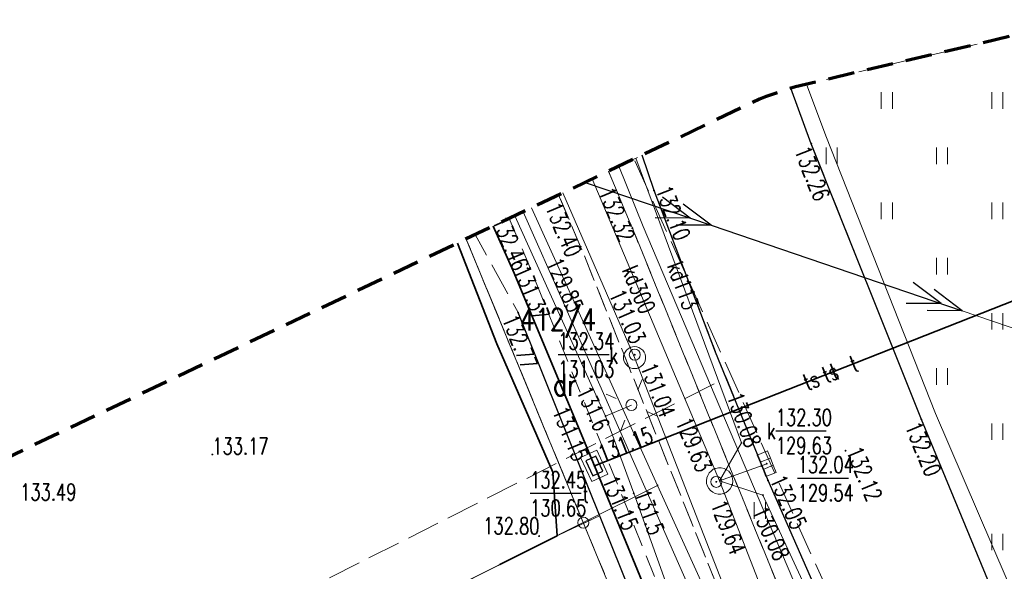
# Model space of a CAD drawing. Header units: metres. Extents: x 8438000 to 8438800, y 5890500 to 5891000.
# Tile 37 of 40: x 8438639 to 8438684, y 5890753 to 5890778. Entities that reach past the tile are written whole.
import ezdxf
from ezdxf.enums import TextEntityAlignment as Align

# ---------------------------------------------------------------- set-up
doc = ezdxf.new("R2010")
doc.units = ezdxf.units.M
doc.header["$MEASUREMENT"] = 0
for name, pattern in [('0.5_0.5', [1, 0.5, -0.5]), ('1.0_0.5', [1.5, 1, -0.5]), ('1.5_0.5', [2, 1.5, -0.5]), ('219-500', [0]), ('4', [1.8, 1.2, -0.6]), ('otob_500', [0]), ('suep_sn_500', [0])]:
    doc.linetypes.add(name, pattern=pattern)
doc.layers.get('0').update_dxf_attribs({"color": 2, "linetype": 'CONTINUOUS', "lineweight": 5})
for name, color, linetype in [('202-punkt graniczny', 7, 'CONTINUOUS'), ('203-punkt graniczny', 7, 'CONTINUOUS'), ('210-oznaczenie konturu użytku gruntowego', 7, 'CONTINUOUS'), ('211-numer działki ewidencyjnej', 7, 'CONTINUOUS'), ('217-kontur klasyfikacyjny', 7, 'CONTINUOUS'), ('218-kontur użytku gruntowego', 7, 'CONTINUOUS'), ('219-działka ewidencyjna', 7, 'CONTINUOUS'), ('bariera ochronna', 7, 'CONTINUOUS'), ('brama', 7, 'CONTINUOUS'), ('chodnik', 7, 'CONTINUOUS'), ('droga dla rowerów', 7, 'CONTINUOUS'), ('jezdnia', 7, 'CONTINUOUS'), ('komora podziemna', 7, 'CONTINUOUS'), ('kratka ściekowa', 7, 'CONTINUOUS'), ('krawężnik', 7, 'CONTINUOUS'), ('latarnia', 7, 'CONTINUOUS'), ('obszar utwardzony', 7, 'CONTINUOUS'), ('obudowa ochronna przewodu', 7, 'CONTINUOUS'), ('ogrodzenie trwałe', 7, 'CONTINUOUS'), ('pikieta sztuczna', 7, 'CONTINUOUS'), ('pikieta sztuczna-Atr2', 7, 'CONTINUOUS'), ('przewód elektroenergetyczny podziemny', 7, 'CONTINUOUS'), ('przewód elektroenergetyczny średniego napięcia', 7, 'CONTINUOUS'), ('przewód kanalizacyjny', 7, 'CONTINUOUS'), ('przewód kanalizacyjny-Atr1', 7, 'CONTINUOUS'), ('przewód telekomunikacyjny podziemny', 7, 'CONTINUOUS'), ('przewód telekomunikacyjny podziemny - ob. projektowany', 7, 'CONTINUOUS'), ('przewód telekomunikacyjny podziemny-Atr1', 7, 'CONTINUOUS'), ('przewód wodociągowy', 7, 'CONTINUOUS'), ('przewód wodociągowy - ob. projektowany', 7, 'CONTINUOUS'), ('rzedna', 7, 'CONTINUOUS'), ('rzedna-Atr2', 7, 'CONTINUOUS'), ('rzedna-Atr3', 7, 'CONTINUOUS'), ('trawnik', 7, 'CONTINUOUS'), ('właz do komory lub kanału - okrągły', 7, 'CONTINUOUS'), ('właz do komory lub kanału - okrągły-Atr17', 7, 'CONTINUOUS'), ('właz do komory lub kanału - prostokątny', 7, 'CONTINUOUS'), ('właz do komory lub kanału - prostokątny-Atr17', 7, 'CONTINUOUS'), ('Zakres', 7, 'CONTINUOUS')]:
    doc.layers.add(name, color=color, linetype=linetype)
doc.styles.get("Standard").update_dxf_attribs({"font": 'simplex.shx', "width": 0.75})
doc.linetypes.add('902-500', pattern='A,3.75,0,[1,ksztalty.shx,S=0.5,R=0,X=0,Y=0],3.75', length=7.5)
doc.linetypes.add('otkb_500', pattern='A,1.75,0,[16,ksztalty.shx,S=1,R=0,X=0,Y=0],1.75', length=3.5)

# ---------------------------------------------------------------- blocks, each defined once
blk = doc.blocks.new('202')
at = {"color": 0, "linetype": 'Continuous', "lineweight": 0}
blk.add_circle((0, 0), 0.25, dxfattribs=at)
blk = doc.blocks.new('203')
at = {"linetype": 'Continuous', "lineweight": 0}
h = blk.add_hatch(color=0, dxfattribs=at)
edge = h.paths.add_edge_path()
edge.add_arc((0, 0), 0.045, 0, 360)
blk = doc.blocks.new('PW01')
at = {"linetype": 'Continuous', "lineweight": 13}
h = blk.add_hatch(color=0, dxfattribs=at)
edge = h.paths.add_edge_path()
edge.add_arc((0, 0), 0.045, 0, 360)
blk = doc.blocks.new('SUPWP')
at = {"color": 0, "linetype": 'Continuous'}
blk.add_lwpolyline([(-0.375, -0.25), (0.375, -0.25), (0.375, 0.25), (-0.375, 0.25)], close=True, dxfattribs=at)
blk = doc.blocks.new('SM01')
at = {"color": 0, "linetype": 'Continuous', "lineweight": 13}
for p, q in [((-0.53, 0.531), (-0.883, 0.884)), ((0.531, 0.531), (0.884, 0.884)), ((-0.53, -0.53), (-0.883, -0.883)), ((0.531, -0.53), (0.884, -0.883))]:
    blk.add_line(p, q, dxfattribs=at)
blk.add_circle((0, 0), 0.25, dxfattribs=at)
blk = doc.blocks.new('US22')
at = {"color": 0, "linetype": 'Continuous', "lineweight": 13}
blk.add_circle((0, 0), 0.25, dxfattribs=at)
blk = doc.blocks.new('SUEP2')
at = {"color": 0, "linetype": 'Continuous'}
for p, q in [((5.027, 0), (3.527, 0.5)), ((6.027, 0), (4.527, 0.5)), ((17.027, 0), (15.527, 0.5)), ((18.027, 0), (16.527, 0.5)), ((0, 0), (6.027, 0)), ((5.027, 0), (3.527, -0.5)), ((6.027, 0), (4.527, -0.5)), ((6.027, 0), (18.027, 0)), ((17.027, 0), (15.527, -0.5)), ((18.027, 0), (16.527, -0.5))]:
    blk.add_line(p, q, dxfattribs=at)
blk = doc.blocks.new('US05')
at = {"color": 0, "linetype": 'Continuous', "lineweight": 13}
for p, q in [((-0.525, -0.25), (-0.525, 0.25)), ((-0.525, 0.25), (-0.175, 0.25)), ((-0.175, -0.25), (-0.175, 0.25)), ((-0.175, 0.25), (0.175, 0.25)), ((0.175, -0.25), (0.175, 0.25)), ((0.175, 0.25), (0.525, 0.25)), ((0.525, -0.25), (0.525, 0.25)), ((-0.525, -0.25), (-0.175, -0.25)), ((-0.175, -0.25), (0.175, -0.25)), ((0.175, -0.25), (0.525, -0.25))]:
    blk.add_line(p, q, dxfattribs=at)
blk = doc.blocks.new('TU04')
at = {"color": 0, "linetype": 'Continuous', "lineweight": 13}
for p, q in [((0, 0), (0, 0.75)), ((0.5, 0), (0.5, 0.75))]:
    blk.add_line(p, q, dxfattribs=at)

msp = doc.modelspace()

# ---------------------------------------------------------------- linework, layer by layer
at = {"layer": '217-kontur klasyfikacyjny', "color": 3, "linetype": '1.5_0.5', "lineweight": 18, "flags": 128}
for points in [[(8438664.78, 5890755.23), (8438659.477, 5890768.081)], [(8438608.67, 5890726.97), (8438664.78, 5890755.23)]]:
    msp.add_lwpolyline(points, dxfattribs=at)
at = {"layer": '218-kontur użytku gruntowego', "color": 3, "linetype": '0.5_0.5', "lineweight": 18, "flags": 128}
for points in [[(8438664.78, 5890755.23), (8438659.477, 5890768.081)], [(8438659.477, 5890768.081), (8438664.78, 5890755.23)], [(8438608.67, 5890726.97), (8438664.78, 5890755.23)], [(8438664.78, 5890755.23), (8438608.67, 5890726.97)], [(8438677.47, 5890724.44), (8438664.78, 5890755.23)], [(8438664.78, 5890755.23), (8438677.47, 5890724.44)]]:
    msp.add_lwpolyline(points, dxfattribs=at)
at = {"layer": '219-działka ewidencyjna', "color": 3, "linetype": '219-500', "lineweight": 18, "flags": 128}
for points in [[(8438668.14, 5890756.92), (8438662.436, 5890769.493)], [(8438659.477, 5890768.081), (8438664.78, 5890755.23)], [(8438668.14, 5890756.92), (8438664.78, 5890755.23)], [(8438681.9, 5890726.61), (8438668.14, 5890756.92)], [(8438608.42, 5890726.84), (8438664.78, 5890755.23)], [(8438664.78, 5890755.23), (8438677.47, 5890724.44)]]:
    msp.add_lwpolyline(points, dxfattribs=at)
at = {"layer": 'bariera ochronna', "color": 7, "linetype": 'otkb_500', "lineweight": 18, "flags": 128}
for points in [[(8438717.51, 5890676.34), (8438714.03, 5890684.5), (8438710.7, 5890692.72), (8438705.79, 5890704.25), (8438700.34, 5890715.65), (8438695.04, 5890727.01), (8438690.31, 5890737.84), (8438680.72, 5890760.17), (8438675.75, 5890772.76), (8438674.884, 5890775.098)], [(8438666.382, 5890771.376), (8438667.49, 5890768.65), (8438674.69, 5890751.67), (8438681.59, 5890736.47), (8438684.05, 5890730.69), (8438686.25, 5890723.81), (8438687.98, 5890718.56), (8438689.72, 5890713.62), (8438694.23, 5890701.26), (8438702.94, 5890679.95), (8438708.27, 5890665.94), (8438710.79, 5890657.8)]]:
    msp.add_lwpolyline(points, dxfattribs=at)
at = {"layer": 'brama', "color": 7, "linetype": 'otob_500', "lineweight": 18, "flags": 128}
msp.add_lwpolyline([(8438661, 5890753.33), (8438657.24, 5890751.43)], dxfattribs=at)
at = {"layer": 'chodnik', "color": 7, "linetype": '1.0_0.5', "lineweight": 18, "flags": 128}
msp.add_lwpolyline([(8438661.424, 5890769.01), (8438662.37, 5890766.78), (8438669.46, 5890749.18), (8438675.47, 5890734.06), (8438677.7, 5890728.23), (8438678.87, 5890724.72), (8438679.84, 5890721.83), (8438681.35, 5890716.84), (8438682.54, 5890712.19), (8438684.59, 5890704.02), (8438686.81, 5890697.02), (8438689.59, 5890689.24), (8438692.51, 5890681.71), (8438695.42, 5890674.18), (8438704.21, 5890648.95), (8438705.82, 5890649.25), (8438706.24, 5890649.63), (8438706.33, 5890650.19), (8438706.17, 5890650.89), (8438697.79, 5890674.87), (8438694.8, 5890682.53), (8438691.9, 5890690.07), (8438689.15, 5890697.87), (8438686.96, 5890704.91), (8438684.91, 5890712.7), (8438683.73, 5890717.53), (8438682.13, 5890722.62), (8438679.99, 5890729.12), (8438677.68, 5890735.08), (8438671.75, 5890750.07), (8438664.66, 5890767.73), (8438663.663, 5890770.079)], dxfattribs=at)
at = {"layer": 'droga dla rowerów', "color": 7, "linetype": '1.0_0.5', "lineweight": 18, "flags": 128}
for points in [[(8438514.32, 5890673.22), (8438535.12, 5890666.63), (8438546.96, 5890662.82), (8438556.44, 5890659.9), (8438568.04, 5890656.38), (8438569.32, 5890656.05), (8438570.65, 5890655.86), (8438572.4, 5890655.75), (8438574.17, 5890655.64), (8438576.27, 5890655.63), (8438577.79, 5890655.63), (8438579.74, 5890655.38), (8438582.66, 5890654.86), (8438586.52, 5890654.1), (8438594.52, 5890652.47), (8438602.62, 5890651.16), (8438610.54, 5890650), (8438618.72, 5890649.04), (8438626.98, 5890648.25), (8438634.91, 5890647.79), (8438647.2, 5890647.46), (8438678.91, 5890646.81), (8438697.93, 5890646.46), (8438698.83, 5890646.25), (8438699.61, 5890645.57), (8438700.34, 5890643.99), (8438701.24, 5890640.29), (8438703.92, 5890640.3), (8438703.42, 5890642.13), (8438703.21, 5890643.06), (8438703.28, 5890644.07), (8438703.65, 5890645.01), (8438704.05, 5890645.54), (8438704.63, 5890645.91), (8438705.25, 5890646.17), (8438705.89, 5890646.27), (8438713, 5890646.19), (8438713.51, 5890647.53), (8438713.84, 5890649.1), (8438712.03, 5890648.81), (8438711.09, 5890648.83), (8438710.28, 5890649.14), (8438709.49, 5890649.79), (8438708.85, 5890650.7), (8438700.2, 5890675.74), (8438697.22, 5890683.4), (8438694.33, 5890690.89), (8438691.54, 5890698.72), (8438689.49, 5890705.32), (8438687.41, 5890713.27), (8438686.19, 5890718.14), (8438684.6, 5890723.38), (8438682.42, 5890730.05), (8438680.2, 5890735.84), (8438674.16, 5890750.99), (8438667, 5890768.57), (8438665.918, 5890771.155)], [(8438663.663, 5890770.079), (8438664.66, 5890767.73), (8438671.75, 5890750.07), (8438677.68, 5890735.08), (8438679.99, 5890729.12), (8438682.13, 5890722.62), (8438683.73, 5890717.53), (8438684.91, 5890712.7), (8438686.96, 5890704.91), (8438689.15, 5890697.87), (8438691.9, 5890690.07), (8438694.8, 5890682.53), (8438697.79, 5890674.87), (8438706.17, 5890650.89), (8438706.33, 5890650.19), (8438706.24, 5890649.63), (8438705.82, 5890649.25), (8438704.21, 5890648.95), (8438695.8, 5890649.09), (8438678.9, 5890649.27), (8438647.29, 5890649.97), (8438635.17, 5890650.31), (8438627.11, 5890650.77), (8438619.05, 5890651.56), (8438610.97, 5890652.48), (8438602.97, 5890653.66), (8438594.98, 5890654.98), (8438587.05, 5890656.59), (8438583.08, 5890657.36), (8438580.41, 5890657.85), (8438578.42, 5890658.11), (8438576.96, 5890658.21), (8438574.48, 5890658.14), (8438571.99, 5890658.26), (8438570.61, 5890658.38), (8438569.02, 5890658.69), (8438557.18, 5890662.35), (8438547.75, 5890665.25), (8438536.05, 5890668.99), (8438514.5, 5890675.86), (8438514.28, 5890674.49), (8438514.32, 5890673.22)]]:
    msp.add_lwpolyline(points, dxfattribs=at)
at = {"layer": 'jezdnia', "color": 7, "linetype": '1.5_0.5', "lineweight": 18, "flags": 128}
for points in [[(8438749.088, 5890636.316), (8438748.4, 5890636.33), (8438730.4, 5890636.77), (8438730.07, 5890636.83), (8438729.81, 5890636.98), (8438729.5, 5890637.33), (8438729.23, 5890638.02), (8438727.17, 5890644.47), (8438725.94, 5890648.38), (8438725.07, 5890650.98), (8438719.01, 5890668.58), (8438714.85, 5890679.97), (8438709.82, 5890692.5), (8438705, 5890703.78), (8438699.73, 5890715.4), (8438694.56, 5890726.71), (8438689.73, 5890737.35), (8438684.8, 5890748.51), (8438680.08, 5890759.91), (8438675.1, 5890772.4), (8438674.166, 5890774.918)], [(8438667.438, 5890771.88), (8438667.98, 5890770.28), (8438670.77, 5890762.96), (8438673.14, 5890757.14), (8438678.23, 5890745.55), (8438683.07, 5890734.72), (8438683.88, 5890732.8), (8438684.62, 5890730.87), (8438686.81, 5890724.28), (8438690.88, 5890712.21), (8438695.45, 5890699.89), (8438700.28, 5890688.21), (8438705.19, 5890676.16), (8438709.35, 5890664.8), (8438713.6, 5890652.01), (8438713.89, 5890650.7), (8438714.12, 5890649.16), (8438714.04, 5890647.84), (8438713.76, 5890646.21), (8438713.32, 5890644.53), (8438712.54, 5890642.65), (8438711.74, 5890641.33), (8438710.56, 5890639.98), (8438708.99, 5890638.8), (8438706.89, 5890637.78), (8438704.75, 5890637.15), (8438703.11, 5890636.9), (8438699.29, 5890636.87), (8438677.08, 5890637.39), (8438650.89, 5890637.97), (8438640.07, 5890638.21), (8438633.39, 5890638.67), (8438620.83, 5890641.24), (8438606.17, 5890644.51), (8438593.58, 5890646.66), (8438579.66, 5890649.57), (8438566.24, 5890653.19), (8438551.45, 5890657.75), (8438522.87, 5890666.81), (8438520.08, 5890667.71), (8438509.44, 5890671.08), (8438497.35, 5890674.89), (8438494.53, 5890675.75), (8438466.36, 5890684.67), (8438436.81, 5890693.96), (8438408.4, 5890702.97), (8438390.761, 5890708.526)]]:
    msp.add_lwpolyline(points, dxfattribs=at)
msp.add_lwpolyline([(8438663.59, 5890754.63), (8438661, 5890753.33), (8438657.24, 5890751.43), (8438639.49, 5890742.5), (8438641.35, 5890738.8), (8438649.56, 5890743.02), (8438649.62, 5890742.91), (8438651.49, 5890743.74), (8438651.83, 5890743.89), (8438655.85, 5890735.99), (8438652.12, 5890725.31), (8438657.45, 5890723.48), (8438662.74, 5890716.99), (8438668.65, 5890719.82), (8438677.97, 5890724.29), (8438677.65, 5890725.3), (8438665.52, 5890755.54)], close=True, dxfattribs=at)
at = {"layer": 'komora podziemna', "color": 34, "linetype": 'Continuous', "lineweight": 18, "flags": 128}
for points in [[(8438666.62, 5890762.56), (8438666.6, 5890762.66), (8438666.6, 5890762.76), (8438666.62, 5890762.86), (8438666.67, 5890762.96), (8438666.73, 5890763.04), (8438666.81, 5890763.11), (8438666.9, 5890763.17), (8438667, 5890763.2), (8438667.1, 5890763.21), (8438667.2, 5890763.2), (8438667.3, 5890763.17), (8438667.39, 5890763.11), (8438667.47, 5890763.04), (8438667.53, 5890762.96), (8438667.58, 5890762.86), (8438667.6, 5890762.76), (8438667.6, 5890762.66), (8438667.58, 5890762.56), (8438667.53, 5890762.46), (8438667.47, 5890762.38), (8438667.39, 5890762.31), (8438667.3, 5890762.25), (8438667.2, 5890762.22), (8438667.1, 5890762.21), (8438667, 5890762.22), (8438666.9, 5890762.25), (8438666.81, 5890762.31), (8438666.73, 5890762.38), (8438666.67, 5890762.46)], [(8438670.46, 5890756.78), (8438670.4, 5890756.89), (8438670.36, 5890757.01), (8438670.35, 5890757.13), (8438670.37, 5890757.26), (8438670.41, 5890757.37), (8438670.47, 5890757.48), (8438670.56, 5890757.57), (8438670.66, 5890757.65), (8438670.78, 5890757.69), (8438670.9, 5890757.72), (8438671.02, 5890757.72), (8438671.15, 5890757.69), (8438671.26, 5890757.63), (8438671.36, 5890757.56), (8438671.44, 5890757.46), (8438671.5, 5890757.35), (8438671.54, 5890757.23), (8438671.55, 5890757.11), (8438671.53, 5890756.98), (8438671.49, 5890756.87), (8438671.43, 5890756.76), (8438671.34, 5890756.67), (8438671.24, 5890756.59), (8438671.12, 5890756.55), (8438671, 5890756.52), (8438670.88, 5890756.52), (8438670.75, 5890756.55), (8438670.64, 5890756.61), (8438670.54, 5890756.68)]]:
    msp.add_lwpolyline(points, close=True, dxfattribs=at)
at = {"layer": 'komora podziemna', "color": 30, "linetype": 'Continuous', "lineweight": 18, "flags": 128}
msp.add_lwpolyline([(8438665.17, 5890757.09), (8438664.66, 5890758.18), (8438665.39, 5890758.51), (8438665.89, 5890757.42)], close=True, dxfattribs=at)
at = {"layer": 'krawężnik', "color": 7, "linetype": 'Continuous', "lineweight": 25, "flags": 128}
for points in [[(8438749.088, 5890636.316), (8438748.4, 5890636.33), (8438730.4, 5890636.77), (8438730.07, 5890636.83), (8438729.81, 5890636.98), (8438729.5, 5890637.33), (8438729.23, 5890638.02), (8438727.17, 5890644.47), (8438725.94, 5890648.38), (8438725.07, 5890650.98), (8438719.01, 5890668.58), (8438714.85, 5890679.97), (8438709.82, 5890692.5), (8438705, 5890703.78), (8438699.73, 5890715.4), (8438694.56, 5890726.71), (8438689.73, 5890737.35), (8438684.8, 5890748.51), (8438680.08, 5890759.91), (8438675.1, 5890772.4), (8438674.166, 5890774.918)], [(8438700.28, 5890688.21), (8438695.45, 5890699.89), (8438690.88, 5890712.21), (8438686.81, 5890724.28), (8438684.62, 5890730.87), (8438683.88, 5890732.8), (8438683.07, 5890734.72), (8438678.23, 5890745.55), (8438673.14, 5890757.14), (8438670.77, 5890762.96), (8438667.98, 5890770.28), (8438667.438, 5890771.88)], [(8438686.06, 5890694.34), (8438684.79, 5890698.13), (8438683.3, 5890702.94), (8438682.01, 5890707.75), (8438677.97, 5890724.29), (8438677.65, 5890725.3), (8438661.83, 5890764.75)]]:
    msp.add_lwpolyline(points, dxfattribs=at)
at = {"layer": 'obszar utwardzony', "color": 7, "linetype": '1.5_0.5', "lineweight": 18, "flags": 128}
msp.add_lwpolyline([(8438639.49, 5890742.5), (8438657.24, 5890751.43), (8438661, 5890753.33), (8438663.59, 5890754.63), (8438665.52, 5890755.54), (8438661.83, 5890764.75), (8438659.892, 5890768.279)], dxfattribs=at)
at = {"layer": 'obudowa ochronna przewodu', "color": 7, "linetype": 'Continuous', "lineweight": 35, "flags": 128}
for points in [[(8438665.28, 5890757.8), (8438690.02, 5890767.56), (8438706.137, 5890773.897)], [(8438665.28, 5890757.8), (8438661.6, 5890766.64), (8438660.698, 5890768.664)], [(8438665.28, 5890757.8), (8438674.06, 5890736.48), (8438677.76, 5890726.57), (8438680.9, 5890716.26)]]:
    msp.add_lwpolyline(points, dxfattribs=at)
at = {"layer": 'ogrodzenie trwałe', "color": 7, "linetype": '902-500', "lineweight": 35, "flags": 128}
msp.add_lwpolyline([(8438659.092, 5890767.897), (8438660.87, 5890763.33), (8438663.4, 5890757.51), (8438663.59, 5890754.63), (8438661, 5890753.33)], dxfattribs=at)
at = {"layer": 'przewód elektroenergetyczny podziemny', "color": 1, "linetype": 'Continuous', "lineweight": 18, "flags": 128}
for points in [[(8438666.96, 5890760.56), (8438665.79, 5890760.06), (8438661.677, 5890769.131)], [(8438677.86, 5890733.55), (8438675.83, 5890732.76), (8438673, 5890740.01), (8438667.06, 5890756.56), (8438665.79, 5890760.06), (8438666.96, 5890760.56)]]:
    msp.add_lwpolyline(points, dxfattribs=at)
at = {"layer": 'przewód elektroenergetyczny średniego napięcia', "color": 1, "linetype": 'suep_sn_500', "lineweight": 18, "flags": 128}
msp.add_lwpolyline([(8438664.858, 5890770.649), (8438725.888, 5890749.849)], dxfattribs=at)
at = {"layer": 'przewód kanalizacyjny', "color": 34, "linetype": 'Continuous', "lineweight": 18, "flags": 128}
for points in [[(8438670.95, 5890757.12), (8438671.94, 5890758.84), (8438667.16, 5890771.748)], [(8438665.186, 5890770.805), (8438670.95, 5890757.12), (8438684.97, 5890721.03), (8438689.66, 5890702.73), (8438697.05, 5890686.31)], [(8438688.24, 5890701.1), (8438682.9, 5890722.19), (8438667.1, 5890762.71), (8438663.853, 5890770.169)], [(8438670.95, 5890757.12), (8438673.08, 5890757.9)], [(8438686.97, 5890722.85), (8438683.65, 5890732.81), (8438680.02, 5890740.75), (8438676.03, 5890749.72), (8438672.91, 5890756.48), (8438670.95, 5890757.12)]]:
    msp.add_lwpolyline(points, dxfattribs=at)
at = {"layer": 'przewód telekomunikacyjny podziemny', "color": 30, "linetype": 'Continuous', "lineweight": 18, "flags": 128}
for points in [[(8438706.137, 5890773.897), (8438690.02, 5890767.56), (8438665.28, 5890757.8), (8438661.6, 5890766.64), (8438660.698, 5890768.664)], [(8438706.137, 5890773.897), (8438690.02, 5890767.56), (8438665.28, 5890757.8), (8438661.6, 5890766.64), (8438660.698, 5890768.664)], [(8438706.137, 5890773.897), (8438690.02, 5890767.56), (8438665.28, 5890757.8), (8438674.06, 5890736.48), (8438677.76, 5890726.57), (8438680.9, 5890716.26)], [(8438706.137, 5890773.897), (8438690.02, 5890767.56), (8438665.28, 5890757.8), (8438674.06, 5890736.48), (8438677.76, 5890726.57), (8438680.9, 5890716.26)], [(8438660.698, 5890768.664), (8438661.6, 5890766.64), (8438665.28, 5890757.8), (8438674.06, 5890736.48), (8438677.76, 5890726.57), (8438680.9, 5890716.26)], [(8438660.698, 5890768.664), (8438661.6, 5890766.64), (8438665.28, 5890757.8), (8438674.06, 5890736.48), (8438677.76, 5890726.57), (8438680.9, 5890716.26)]]:
    msp.add_lwpolyline(points, dxfattribs=at)
at = {"layer": 'przewód telekomunikacyjny podziemny - ob. projektowany', "color": 30, "linetype": '1.5_0.5', "lineweight": 18, "flags": 128}
msp.add_lwpolyline([(8438700.72, 5890686.86), (8438697.32, 5890699.93), (8438694.88, 5890710.7), (8438683.7, 5890735.1), (8438675.13, 5890753.71), (8438667.078, 5890771.709)], dxfattribs=at)
at = {"layer": 'przewód wodociągowy', "color": 5, "linetype": 'Continuous', "lineweight": 18, "flags": 128}
msp.add_lwpolyline([(8438662.063, 5890769.315), (8438663.94, 5890765.05), (8438672.25, 5890746.19), (8438673.51, 5890740.26), (8438674.88, 5890737.07), (8438681.73, 5890721.09), (8438686.07, 5890701.57), (8438688.33, 5890696.15), (8438700.28, 5890668.36), (8438692.06, 5890647.71), (8438665.92, 5890648.19), (8438637.29, 5890649.19), (8438613.42, 5890651.25), (8438591.02, 5890654.9), (8438587.77, 5890655.43), (8438571.62, 5890659.38), (8438547.56, 5890666.89), (8438522.4, 5890674.77), (8438496.44, 5890683.22), (8438479.15, 5890688.81), (8438454.18, 5890696.46), (8438433.71, 5890703.14), (8438410.18, 5890710.52), (8438392.923, 5890715.706)], dxfattribs=at)
at = {"layer": 'przewód wodociągowy - ob. projektowany', "color": 5, "linetype": '1.5_0.5', "lineweight": 18, "flags": 128}
msp.add_lwpolyline([(8438670.7, 5890761.52), (8438637.69, 5890744.85), (8438639.02, 5890742.25)], dxfattribs=at)
at = {"layer": 'rzedna-Atr2', "color": 7, "flags": 128}
for points in [[(8438663.64, 5890762.85), (8438665.948, 5890762.85)], [(8438673.49, 5890759.39), (8438675.769, 5890759.39)], [(8438674.48, 5890757.25), (8438676.784, 5890757.25)], [(8438662.37, 5890756.56), (8438664.678, 5890756.56)]]:
    msp.add_lwpolyline(points, dxfattribs=at)
at = {"layer": 'trawnik', "color": 7, "linetype": '1.0_0.5', "lineweight": 18, "flags": 128}
for points in [[(8438690.26, 5890777.96), (8438695.82, 5890776.83), (8438703.12, 5890766.19), (8438706.41, 5890761.37), (8438711.43, 5890753.91), (8438715.12, 5890748.04), (8438719.07, 5890741.63), (8438722.66, 5890735.47), (8438725.93, 5890729.5), (8438734.9, 5890712.53), (8438740.36, 5890702.32), (8438744.17, 5890689.81), (8438744.2, 5890689.69), (8438744.31, 5890689.3), (8438744.33, 5890689.19), (8438745.36, 5890684.48), (8438745.39, 5890684.36), (8438745.46, 5890683.96), (8438745.48, 5890683.84), (8438750.07, 5890649.97), (8438750.09, 5890649.64), (8438750.12, 5890648.55), (8438750.11, 5890648.22), (8438749.82, 5890644.88), (8438737.82, 5890645.13), (8438734.84, 5890645.3), (8438733.37, 5890645.75), (8438732.53, 5890646.33), (8438731.51, 5890647.44), (8438730.54, 5890648.6), (8438729.82, 5890649.28), (8438728.59, 5890650.14), (8438727.71, 5890650.59), (8438726.57, 5890650.88), (8438725.07, 5890650.98), (8438719.01, 5890668.58), (8438714.85, 5890679.97), (8438709.82, 5890692.5), (8438705, 5890703.78), (8438699.73, 5890715.4), (8438694.56, 5890726.71), (8438689.73, 5890737.35), (8438684.8, 5890748.51), (8438680.08, 5890759.91), (8438675.1, 5890772.4), (8438674.17, 5890774.92), (8438674.38, 5890774.98), (8438686.85, 5890777.91), (8438687.49, 5890777.98), (8438689.62, 5890778.02)], [(8438667.98, 5890770.28), (8438670.77, 5890762.96), (8438673.14, 5890757.14), (8438678.23, 5890745.55), (8438683.07, 5890734.72), (8438683.88, 5890732.8), (8438684.62, 5890730.87), (8438686.81, 5890724.28), (8438690.88, 5890712.21), (8438695.45, 5890699.89), (8438700.28, 5890688.21), (8438705.19, 5890676.16), (8438709.35, 5890664.8), (8438713.6, 5890652.01), (8438713.89, 5890650.7), (8438713.84, 5890649.1), (8438712.03, 5890648.81), (8438711.09, 5890648.83), (8438710.28, 5890649.14), (8438709.49, 5890649.79), (8438708.85, 5890650.7), (8438700.2, 5890675.74), (8438697.22, 5890683.4), (8438694.33, 5890690.89), (8438691.54, 5890698.72), (8438689.49, 5890705.32), (8438687.41, 5890713.27), (8438686.19, 5890718.14), (8438684.6, 5890723.38), (8438682.42, 5890730.05), (8438680.2, 5890735.84), (8438674.16, 5890750.99), (8438667, 5890768.57), (8438665.92, 5890771.15), (8438667.44, 5890771.88)]]:
    msp.add_lwpolyline(points, close=True, dxfattribs=at)
at = {"layer": 'Zakres', "color": 3, "linetype": '4', "lineweight": 70, "flags": 128}
msp.add_lwpolyline([(8438508.15, 5890636.94), (8438534.87, 5890634.2), (8438548.23, 5890629.66), (8438683.24, 5890590.56), (8438683.52, 5890590.48), (8438684.45, 5890590.26), (8438684.73, 5890590.2), (8438696.09, 5890588.65), (8438696.67, 5890588.63), (8438698.57, 5890588.74), (8438699.14, 5890588.82), (8438710.25, 5890591.65), (8438710.79, 5890591.84), (8438712.52, 5890592.66), (8438713.02, 5890592.95), (8438722.26, 5890599.73), (8438722.48, 5890599.91), (8438723.2, 5890600.55), (8438723.4, 5890600.75), (8438740.33, 5890619.09), (8438740.54, 5890619.35), (8438741.19, 5890620.23), (8438741.37, 5890620.51), (8438747.94, 5890631.84), (8438748.21, 5890632.44), (8438748.87, 5890634.52), (8438748.99, 5890635.17), (8438750.11, 5890648.22), (8438750.12, 5890648.55), (8438750.09, 5890649.64), (8438750.07, 5890649.97), (8438745.48, 5890683.84), (8438745.46, 5890683.96), (8438745.39, 5890684.36), (8438745.36, 5890684.48), (8438744.33, 5890689.19), (8438744.31, 5890689.3), (8438744.2, 5890689.69), (8438744.17, 5890689.81), (8438725.48, 5890751.19), (8438725.37, 5890751.49), (8438724.95, 5890752.48), (8438724.81, 5890752.77), (8438718.55, 5890763.94), (8438718.18, 5890764.46), (8438716.76, 5890766.06), (8438716.28, 5890766.49), (8438705.94, 5890774.04), (8438705.38, 5890774.36), (8438703.43, 5890775.22), (8438702.81, 5890775.41), (8438690.26, 5890777.96), (8438689.62, 5890778.02), (8438687.49, 5890777.98), (8438686.85, 5890777.91), (8438674.38, 5890774.98), (8438674.07, 5890774.89), (8438673.06, 5890774.54), (8438672.76, 5890774.42), (8438548.58, 5890715.16), (8438548.23, 5890714.95), (8438547.09, 5890714.2), (8438404.79, 5890755.12), (8438380.54, 5890674.58)], close=True, dxfattribs=at)

# ---------------------------------------------------------------- block references
at = {"layer": '202-punkt graniczny', "color": 3, "linetype": 'Continuous', "lineweight": 18}
msp.add_blockref('202', (8438664.78, 5890755.23), dxfattribs=at)
at = {"layer": '203-punkt graniczny', "color": 3, "linetype": 'Continuous', "lineweight": 18}
msp.add_blockref('203', (8438668.14, 5890756.92), dxfattribs=at)
at = {"layer": 'kratka ściekowa', "color": 34, "linetype": 'Continuous', "lineweight": 18, "rotation": 291.974}
msp.add_blockref('US05', (8438673.08, 5890757.9), dxfattribs=at)
at = {"layer": 'latarnia', "color": 7, "linetype": 'Continuous', "lineweight": 18, "rotation": 21.967}
msp.add_blockref('SM01', (8438666.96, 5890760.56), dxfattribs=at)
at = {"layer": 'pikieta sztuczna', "color": 7, "linetype": 'Continuous', "lineweight": 13}
for p in [(8438675.1, 5890772.4), (8438667.98, 5890770.28), (8438667, 5890768.57), (8438664.66, 5890767.73), (8438662.37, 5890766.78), (8438661.83, 5890764.75), (8438680.08, 5890759.91), (8438647.99, 5890758.32), (8438676.65, 5890758.49), (8438673.14, 5890757.14), (8438662.78, 5890754.62)]:
    msp.add_blockref('PW01', p, dxfattribs=at)
at = {"layer": 'przewód elektroenergetyczny średniego napięcia', "color": 1, "linetype": 'Continuous', "lineweight": 18, "rotation": 341.18}
msp.add_blockref('SUEP2', (8438664.858, 5890770.649), dxfattribs=at)
at = {"layer": 'rzedna', "color": 7, "linetype": 'Continuous', "lineweight": 35}
msp.add_blockref('PW01', (8438661.6, 5890766.64), dxfattribs=at)
at = {"layer": 'rzedna', "color": 5, "linetype": 'Continuous', "lineweight": 18}
msp.add_blockref('PW01', (8438663.94, 5890765.05), dxfattribs=at)
at = {"layer": 'rzedna', "color": 32, "linetype": 'Continuous', "lineweight": 18}
for p in [(8438666.9, 5890763.17), (8438667.28, 5890762.24), (8438670.72, 5890757.67), (8438671.51, 5890757.33), (8438671.16, 5890756.55)]:
    msp.add_blockref('PW01', p, dxfattribs=at)
at = {"layer": 'rzedna', "color": 7, "linetype": 'Continuous', "lineweight": 18}
for p in [(8438667.11, 5890762.84), (8438665.28, 5890757.8), (8438670.8, 5890757.08)]:
    msp.add_blockref('PW01', p, dxfattribs=at)
at = {"layer": 'rzedna', "color": 1, "linetype": 'Continuous', "lineweight": 18}
for p in [(8438665.79, 5890760.06), (8438667.06, 5890756.56)]:
    msp.add_blockref('PW01', p, dxfattribs=at)
at = {"layer": 'rzedna', "color": 34, "linetype": 'Continuous', "lineweight": 18}
for p in [(8438671.94, 5890758.84), (8438672.84, 5890757.8), (8438673.08, 5890757.9), (8438671.24, 5890757.63), (8438671.51, 5890756.94), (8438672.91, 5890756.48)]:
    msp.add_blockref('PW01', p, dxfattribs=at)
at = {"layer": 'rzedna', "color": 30, "linetype": 'Continuous', "lineweight": 18}
for p in [(8438665.05, 5890758.35), (8438665.64, 5890757.94), (8438665.51, 5890757.24)]:
    msp.add_blockref('PW01', p, dxfattribs=at)
at = {"layer": 'trawnik', "color": 7, "linetype": 'Continuous', "lineweight": 18}
for p in [(8438678.269, 5890773.979), (8438683.269, 5890773.979), (8438675.769, 5890771.479), (8438680.769, 5890771.479), (8438678.269, 5890768.979), (8438683.269, 5890768.979), (8438680.769, 5890766.479), (8438683.269, 5890763.979), (8438680.769, 5890761.479), (8438683.269, 5890758.979), (8438672.519, 5890755.409), (8438683.269, 5890753.979)]:
    msp.add_blockref('TU04', p, dxfattribs=at)
at = {"layer": 'właz do komory lub kanału - okrągły', "color": 7, "linetype": 'Continuous', "lineweight": 18}
for p in [(8438667.11, 5890762.84), (8438670.8, 5890757.08)]:
    msp.add_blockref('US22', p, dxfattribs=at)
at = {"layer": 'właz do komory lub kanału - prostokątny', "color": 7, "linetype": 'Continuous', "lineweight": 18, "rotation": 294.8419999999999}
msp.add_blockref('SUPWP', (8438665.28, 5890757.8), dxfattribs=at)

# ---------------------------------------------------------------- texts
at = {"layer": '210-oznaczenie konturu użytku gruntowego', "color": 3, "linetype": 'Continuous', "lineweight": 18, "width": 0.79}
msp.add_text('dr', height=1, dxfattribs=at).set_placement((8438663.41, 5890760.98))
at = {"layer": '211-numer działki ewidencyjnej', "color": 3, "linetype": 'Continuous', "lineweight": 18, "width": 0.79}
msp.add_text('412/4', height=1, dxfattribs=at).set_placement((8438661.91, 5890764.94), align=Align.TOP_LEFT)
at = {"layer": 'pikieta sztuczna-Atr2', "color": 7, "width": 0.72}
for s, rotation, p in [('132.26', 291.738, (8438674.32, 5890772.1)), ('132.32', 292.712, (8438665.46, 5890770.22)), ('132.10', 290.864, (8438668.04, 5890770.32)), ('132.40', 293.005, (8438663.04, 5890769.53)), ('132.46', 292.993, (8438660.64, 5890768.92)), ('132.77', 291.833, (8438661.09, 5890764.46)), ('132.20', 292.491, (8438679.33, 5890759.6)), ('132.12', 292.491, (8438676.67, 5890758.48)), ('132.05', 293.71, (8438673.21, 5890757.18))]:
    msp.add_text(s, height=0.75, rotation=rotation, dxfattribs=at).set_placement(p)
for s, p in [('133.17', (8438647.99, 5890758.32)), ('133.49', (8438639.29, 5890756.24)), ('132.80', (8438660.25, 5890754.71))]:
    msp.add_text(s, height=0.75, dxfattribs=at).set_placement(p)
at = {"layer": 'przewód kanalizacyjny-Atr1', "color": 34, "width": 0.72}
for s, rotation, p in [('kd113', 290.321, (8438668.91, 5890767.01)), ('kd300', 292.841, (8438666.86, 5890766.82))]:
    msp.add_text(s, height=0.75, rotation=rotation, dxfattribs=at).set_placement(p, align=Align.MIDDLE_LEFT)
at = {"layer": 'przewód telekomunikacyjny podziemny-Atr1', "color": 30, "width": 0.72}
for s, p in [('t', (8438676.89, 5890762.38)), ('ts', (8438675.64, 5890761.89)), ('t', (8438676, 5890762.03)), ('ts', (8438674.78, 5890761.55))]:
    msp.add_text(s, height=0.75, rotation=21.529, dxfattribs=at).set_placement(p, align=Align.MIDDLE_LEFT)
at = {"layer": 'rzedna-Atr2', "color": 7, "width": 0.72}
for s, rotation, p in [('129.85', 293.753, (8438663.1, 5890767.02)), ('131.37', 292.601, (8438661.61, 5890766.67)), ('131.04', 291.303, (8438667.35, 5890762.29)), ('131.6', 294.391, (8438664.45, 5890761.2)), ('130.08', 290.321, (8438671.26, 5890760.96)), ('131.15', 292.601, (8438663.36, 5890760.29)), ('131.15', 21.529, (8438665.64, 5890757.97)), ('131.15', 292.383, (8438665.63, 5890757.16)), ('131.5', 289.744, (8438667.06, 5890756.56)), ('129.64', 291.229, (8438670.53, 5890756.07)), ('130.08', 294.775, (8438672.39, 5890755.75))]:
    msp.add_text(s, height=0.75, rotation=rotation, dxfattribs=at).set_placement(p)
msp.add_text('131.03', height=0.75, rotation=293.523, dxfattribs=at).set_placement((8438666.94, 5890763.26), align=Align.RIGHT)
for s, p in [('132.34', (8438663.64, 5890762.857)), ('132.30', (8438673.49, 5890759.397)), ('132.04', (8438674.48, 5890757.258)), ('132.45', (8438662.37, 5890756.567))]:
    msp.add_text(s, height=0.75, dxfattribs=at).set_placement(p, align=Align.BOTTOM_LEFT)
msp.add_text('129.63', height=0.75, rotation=-67.159, dxfattribs=at).set_placement((8438670.63, 5890757.74), align=Align.TOP_RIGHT)
at = {"layer": 'rzedna-Atr3', "color": 7, "width": 0.72}
for s, p in [('131.03', (8438663.64, 5890761.582)), ('129.63', (8438673.49, 5890758.122)), ('129.54', (8438674.48, 5890755.982)), ('130.65', (8438662.37, 5890755.292))]:
    msp.add_text(s, height=0.75, dxfattribs=at).set_placement(p, align=Align.BOTTOM_LEFT)
at = {"layer": 'właz do komory lub kanału - okrągły-Atr17', "color": 7, "width": 0.72}
for p in [(8438665.96, 5890762.42), (8438673.1, 5890759.01)]:
    msp.add_text('k', height=0.75, dxfattribs=at).set_placement(p)
at = {"layer": 'właz do komory lub kanału - prostokątny-Atr17', "color": 7, "width": 0.72}
msp.add_text('t', height=0.75, dxfattribs=at).set_placement((8438664.75, 5890756.14))

doc.saveas('drawing.dxf')
